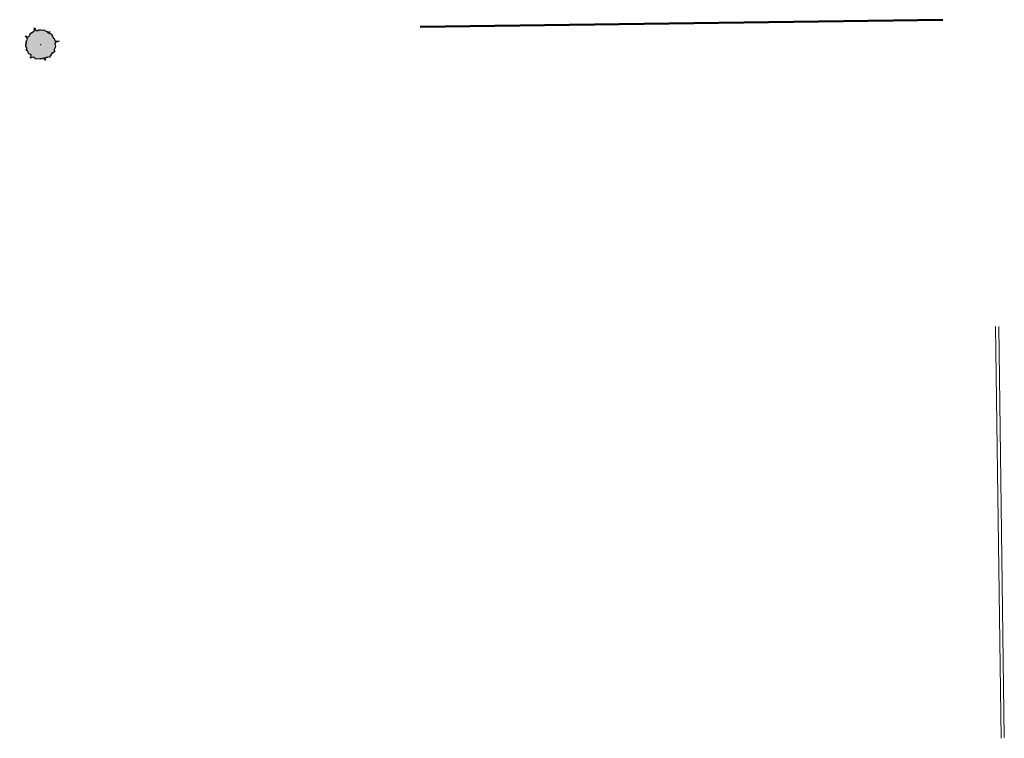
# Model space of a CAD drawing. Header units: millimetres. Extents: x 3225950 to 6455324, y 386516 to 774348.
# Tile 69 of 69: x 6455269 to 6455324, y 774307 to 774348. Entities that reach past the tile are written whole.
import ezdxf

# ---------------------------------------------------------------- set-up
doc = ezdxf.new("R2010")
doc.units = ezdxf.units.MM
doc.layers.add('1 Здание', color=7, linetype='Continuous')
doc.layers.add('5 Деревья', color=250, linetype='Continuous')
doc.layers.add('4мгн плитки контур', color=250, linetype='Continuous', lineweight=9)
doc.styles.add('ATTR', font='romans.shx', dxfattribs={"width": 0.8, "height": 0.7})

# ---------------------------------------------------------------- blocks, each defined once
blk = doc.blocks.new('21042')
h = blk.add_hatch(color=87)
h.set_gradient(color1=(80, 122, 56), color2=(200, 231, 177), tint=1)
h.paths.add_polyline_path([(992.04, 691.631), (992.119, 691.946), (992.222, 691.987), (992.367, 692.022), (992.441, 692.102), (992.36, 692.261), (992.543, 692.118), (992.593, 692.216), (992.702, 692.224), (992.775, 692.291), (992.944, 692.308), (993.066, 692.387), (993.198, 692.376), (993.245, 692.313), (993.359, 692.288), (993.481, 692.355), (993.615, 692.456), (993.559, 692.34), (993.574, 692.193), (993.705, 692.132), (993.813, 692.115), (993.871, 692.012), (993.96, 691.932), (994.074, 691.944), (994.03, 691.85), (994.076, 691.713), (994.176, 691.63), (994.234, 691.489), (994.202, 691.392), (994.23, 691.316), (994.289, 691.237), (994.226, 691.117), (994.224, 691.018), (994.342, 690.886), (994.461, 690.816), (994.323, 690.835), (994.202, 690.831), (994.153, 690.769), (994.138, 690.636), (994.1, 690.497), (994.02, 690.425), (993.859, 690.219), (993.945, 689.99), (993.78, 690.16), (993.732, 690.173), (993.623, 690.14), (993.537, 690.064), (993.374, 690.003), (993.247, 690.006), (993.132, 689.944), (993.03, 689.978), (992.874, 689.995), (992.821, 690.053), (992.779, 690.046), (992.687, 689.94), (992.696, 690.118), (992.593, 690.066), (992.533, 690.082), (992.444, 690.125), (992.407, 690.122), (992.409, 690.184), (992.238, 690.362), (992.16, 690.377), (992.102, 690.492), (992.025, 690.544), (991.874, 690.517), (991.716, 690.472), (991.832, 690.547), (991.985, 690.661), (992.005, 690.749), (991.882, 690.939), (991.89, 691.055), (991.912, 691.242), (991.89, 691.311), (991.825, 691.384), (991.918, 691.515), (992.002, 691.529)])
h.paths.add_polyline_path([(993.084, 691.179), (993.084, 691.141), (993.12, 691.169)], flags=16)
h.paths.add_polyline_path([(993.087, 691.139), (993.025, 691.093), (993.012, 691.11), (993.074, 691.156)], flags=24)
for points in [[(992.36, 692.261), (992.543, 692.118), (992.593, 692.216), (992.702, 692.224), (992.775, 692.291), (992.944, 692.308), (993.066, 692.387), (993.198, 692.376), (993.245, 692.313), (993.359, 692.288), (993.481, 692.355), (993.615, 692.456), (993.559, 692.34), (993.574, 692.193), (993.705, 692.132), (993.813, 692.115), (993.871, 692.012), (993.96, 691.932), (994.074, 691.944), (994.03, 691.85), (994.076, 691.713), (994.176, 691.63), (994.234, 691.489), (994.202, 691.392), (994.23, 691.316), (994.289, 691.237), (994.226, 691.117), (994.224, 691.018), (994.342, 690.886), (994.461, 690.816), (994.323, 690.835), (994.202, 690.831), (994.153, 690.769), (994.138, 690.636), (994.1, 690.497), (994.02, 690.425), (993.859, 690.219), (993.945, 689.99), (993.78, 690.16), (993.732, 690.173), (993.623, 690.14), (993.537, 690.064), (993.374, 690.003), (993.247, 690.006), (993.132, 689.944), (993.03, 689.978), (992.874, 689.995), (992.821, 690.053), (992.779, 690.046), (992.687, 689.94), (992.696, 690.118), (992.593, 690.066), (992.533, 690.082), (992.444, 690.125), (992.407, 690.122), (992.409, 690.184), (992.238, 690.362), (992.16, 690.377), (992.102, 690.492), (992.025, 690.544), (991.874, 690.517), (991.716, 690.472), (991.832, 690.547), (991.985, 690.661), (992.005, 690.749), (991.882, 690.939), (991.89, 691.055), (991.912, 691.242), (991.89, 691.311), (991.825, 691.384), (991.918, 691.515), (992.002, 691.529), (992.04, 691.631), (992.119, 691.946), (992.222, 691.987), (992.367, 692.022), (992.441, 692.102)], [(993.084, 691.179), (993.12, 691.169), (993.084, 691.141)]]:
    blk.add_lwpolyline(points, close=True)
at = {"style": 'ATTR', "text_generation_flag": 4, "width": 0.8, "flags": 9}
blk.add_attdef('ESTCODE', (993.084, 691.141), '', height=0.014, rotation=216.81708, dxfattribs=at)

msp = doc.modelspace()

# ---------------------------------------------------------------- linework, layer by layer
at = {"layer": '1 Здание', "color": 7, "lineweight": 50}
msp.add_line((6455320.844, 774347.835), (6455291.46, 774347.44), dxfattribs=at)
at = {"layer": '4мгн плитки контур'}
for p, q in [((6455324.125, 774307.402), (6455323.813, 774330.567)), ((6455324.304, 774307.452), (6455323.993, 774330.58))]:
    msp.add_line(p, q, dxfattribs=at)

# ---------------------------------------------------------------- block references
at = {"layer": '5 Деревья', "color": 7, "lineweight": 9, "extrusion": (0, 0, -1), "xscale": -0.6978721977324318, "yscale": 0.697872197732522, "zscale": -0.6978721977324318, "rotation": 196.1704300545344}
msp.add_blockref('21042', (-6456070.059, 774616.681), dxfattribs=at)

doc.saveas('drawing.dxf')
